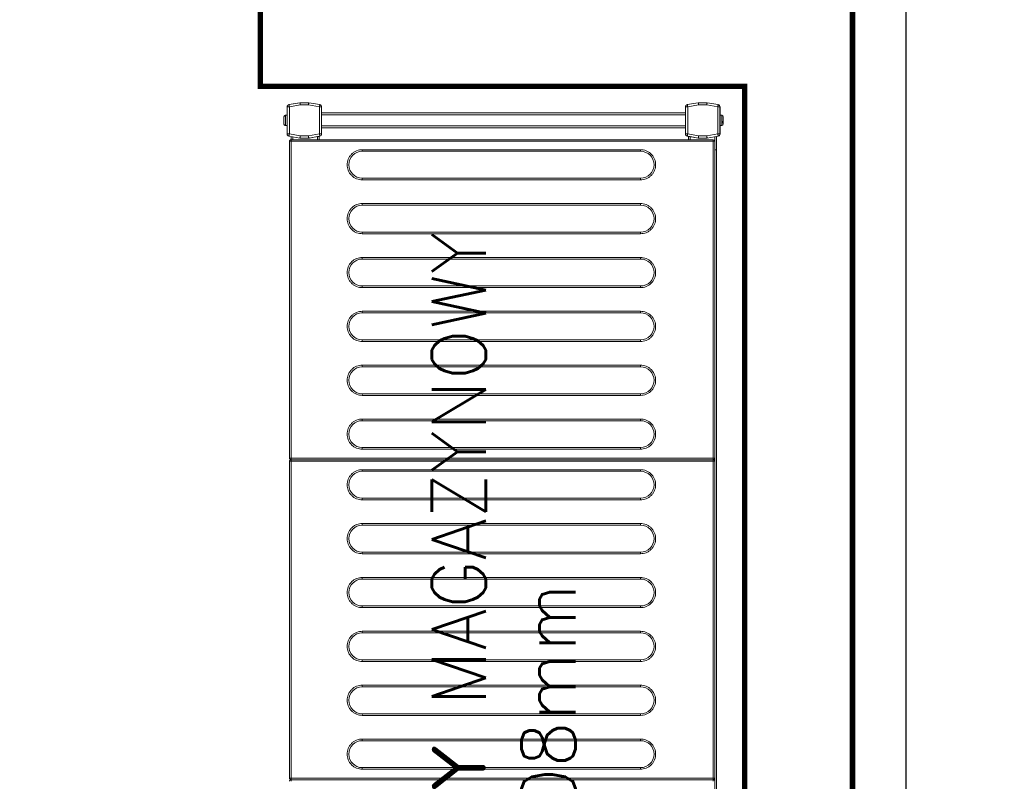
# Model space of a CAD drawing. Header units: millimetres. Extents: x -2074 to 12588, y -3630 to 101167.
# Tile 208 of 256: x 5475 to 5566, y -1517 to -1447. Entities that reach past the tile are written whole.
import ezdxf

# ---------------------------------------------------------------- set-up
doc = ezdxf.new("R2010")
doc.units = ezdxf.units.MM
doc.layers.add('SelinAr_BUD_ściany', color=7, linetype='Continuous', lineweight=25)
doc.layers.add('SelinAr_WYP_komory', color=8, linetype='Continuous', lineweight=18)
doc.styles.add('RomanS', font='romans.shx')

# ---------------------------------------------------------------- blocks, each defined once
blk = doc.blocks.new('*U425')
at = {"const_width": 0.5}
blk.add_lwpolyline([(125, 190), (125, 200), (180, 200), (180, 0), (0, 0), (0, 200), (55, 200), (55, 190), (10, 190), (10, 10), (170, 10), (170, 190)], close=True, dxfattribs=at)
blk = doc.blocks.new('*U432')
blk.add_lwpolyline([(70, 5), (70, -5)])
blk = doc.blocks.new('*U447')
at = {"lineweight": 15}
for p, q in [((72.833, -0.665), (72.683, -0.665)), ((72.833, -0.665), (72.833, -39.865)), ((72.983, -0.665), (72.833, -0.665)), ((102.383, -0.515), (72.983, -0.515)), ((72.983, -0.515), (72.983, -0.518)), ((72.983, -0.518), (72.983, -0.665)), ((102.383, -0.665), (72.983, -0.665)), ((72.983, -0.665), (72.983, -39.865)), ((102.383, -0.518), (102.383, -0.515)), ((102.383, -0.665), (102.383, -0.518)), ((102.533, -0.665), (102.383, -0.665)), ((102.383, -39.865), (102.383, -0.665)), ((102.533, -39.865), (102.533, -0.665)), ((102.683, -0.665), (102.533, -0.665)), ((102.683, -0.515), (102.683, -0.518)), ((132.083, -0.515), (102.683, -0.515)), ((102.683, -0.518), (102.683, -0.665)), ((132.083, -0.665), (102.683, -0.665)), ((102.683, -0.665), (102.683, -39.865)), ((132.083, -0.518), (132.083, -0.515)), ((132.083, -0.665), (132.083, -0.518)), ((132.233, -0.665), (132.083, -0.665)), ((132.083, -39.865), (132.083, -0.665)), ((132.233, -39.865), (132.233, -0.665)), ((132.233, -0.675), (132.529, -0.675)), ((132.233, -0.825), (132.502, -0.825)), ((132.566, -0.465), (132.386, -1.483)), ((132.763, -0.5), (132.583, -1.517)), ((132.763, -0.3), (132.763, -0.5)), ((135.287, -0.3), (132.763, -0.3)), ((135.287, -0.5), (132.763, -0.5)), ((133.55, -0.15), (133.55, -0.3)), ((134.5, -0.15), (133.55, -0.15)), ((133.557, -0.12), (133.553, -0.12)), ((134.497, -0.12), (134.493, -0.12)), ((134.5, -0.3), (134.5, -0.15)), ((135.287, -0.5), (135.287, -0.3)), ((135.466, -1.517), (135.287, -0.5)), ((135.663, -1.483), (135.484, -0.465)), ((135.484, -0.465), (135.666, -1.5)), ((132.383, -1.5), (132.386, -1.483)), ((132.383, -1.517), (132.383, -1.5)), ((132.583, -1.517), (132.383, -1.517)), ((132.383, -1.517), (132.383, -2.3)), ((132.583, -1.517), (132.583, -2.283)), ((135.466, -2.283), (135.466, -1.517)), ((135.666, -1.517), (135.466, -1.517)), ((135.666, -1.5), (135.666, -2.3)), ((135.666, -2.3), (135.666, -1.517)), ((132.383, -2.375), (132.383, -2.3)), ((132.383, -2.3), (132.566, -3.335)), ((132.515, -3.125), (132.383, -2.375)), ((132.583, -2.283), (132.763, -3.3)), ((135.287, -3.3), (135.466, -2.283)), ((135.484, -3.335), (135.666, -2.3)), ((135.666, -2.3), (135.484, -3.335)), ((132.233, -3.125), (132.515, -3.125)), ((132.233, -3.275), (132.542, -3.275)), ((132.763, -3.3), (135.287, -3.3)), ((132.763, -3.3), (132.763, -3.5)), ((132.763, -3.5), (135.287, -3.5)), ((133.325, -37.291), (133.325, -3.5)), ((133.525, -37.291), (133.525, -3.5)), ((134.525, -37.291), (134.525, -3.5)), ((134.725, -37.291), (134.725, -3.5)), ((135.287, -3.5), (135.287, -3.3)), ((132.566, -37.457), (132.386, -38.474)), ((132.763, -37.291), (132.763, -37.491)), ((135.287, -37.291), (132.763, -37.291)), ((135.287, -37.491), (135.287, -37.291)), ((135.663, -38.474), (135.484, -37.457)), ((132.233, -37.575), (132.542, -37.575)), ((132.233, -37.725), (132.515, -37.725)), ((132.383, -38.475), (132.515, -37.725)), ((132.763, -37.491), (132.583, -38.509)), ((135.287, -37.491), (132.763, -37.491)), ((135.466, -38.509), (135.287, -37.491)), ((132.383, -38.5), (132.383, -38.475)), ((132.383, -38.499), (132.383, -38.5)), ((132.383, -38.5), (132.383, -38.509)), ((132.383, -38.509), (132.383, -39.291)), ((132.583, -38.509), (132.383, -38.509)), ((132.383, -39.291), (132.566, -40.326)), ((132.383, -39.291), (132.383, -39.3)), ((132.383, -39.3), (132.566, -40.335)), ((132.583, -38.509), (132.583, -39.274)), ((132.583, -39.274), (132.763, -40.291)), ((135.287, -40.291), (135.466, -39.274)), ((135.466, -39.274), (135.466, -38.509)), ((135.666, -38.509), (135.466, -38.509)), ((135.484, -40.326), (135.666, -39.291)), ((135.484, -40.335), (135.666, -39.3)), ((135.666, -38.5), (135.666, -38.498)), ((135.666, -39.3), (135.666, -38.5)), ((135.666, -39.291), (135.666, -38.509)), ((131.283, -40.025), (4.383, -40.025)), ((131.283, -40.175), (4.383, -40.175)), ((72.683, -39.865), (72.833, -39.865)), ((72.833, -39.865), (72.983, -39.865)), ((72.983, -39.865), (102.383, -39.865)), ((72.983, -39.971), (72.983, -39.865)), ((72.983, -40.015), (72.983, -39.971)), ((72.983, -40.015), (102.383, -40.015)), ((102.383, -39.865), (102.383, -39.971)), ((102.383, -39.865), (102.533, -39.865)), ((102.383, -39.971), (102.383, -40.015)), ((102.533, -39.865), (102.683, -39.865)), ((102.683, -39.865), (132.083, -39.865)), ((102.683, -39.971), (102.683, -39.865)), ((102.683, -40.015), (102.683, -39.971)), ((102.683, -40.015), (132.083, -40.015)), ((131.283, -40.015), (131.283, -40.025)), ((131.283, -40.025), (131.283, -40.175)), ((131.283, -40.025), (132.511, -40.025)), ((131.283, -40.175), (132.537, -40.175)), ((132.083, -39.865), (132.083, -39.971)), ((132.083, -39.865), (132.233, -39.865)), ((132.083, -39.971), (132.083, -40.015)), ((132.763, -40.291), (135.287, -40.291)), ((132.763, -40.291), (132.763, -40.491)), ((132.763, -40.491), (135.287, -40.491)), ((132.763, -40.5), (135.287, -40.5)), ((133.55, -40.5), (133.55, -40.65)), ((133.55, -40.65), (134.5, -40.65)), ((133.791, -40.68), (133.901, -40.68)), ((133.941, -40.8), (133.847, -40.8)), ((134.5, -40.65), (134.5, -40.5)), ((135.287, -40.491), (135.287, -40.291))]:
    blk.add_line(p, q, dxfattribs=at)
at = {"color": 253, "lineweight": 15}
for p, q in [((73.803, -33.115), (73.803, -7.265)), ((73.803, -7.265), (73.953, -7.265)), ((73.953, -33.115), (73.953, -7.265)), ((76.453, -7.265), (76.453, -33.115)), ((76.453, -7.265), (76.603, -7.265)), ((76.603, -7.265), (76.603, -33.115)), ((78.803, -33.115), (78.803, -7.265)), ((78.803, -7.265), (78.953, -7.265)), ((78.953, -33.115), (78.953, -7.265)), ((81.453, -7.265), (81.453, -33.115)), ((81.453, -7.265), (81.603, -7.265)), ((81.603, -7.265), (81.603, -33.115)), ((83.803, -33.115), (83.803, -7.265)), ((83.803, -7.265), (83.953, -7.265)), ((83.953, -33.115), (83.953, -7.265)), ((86.453, -7.265), (86.453, -33.115)), ((86.453, -7.265), (86.603, -7.265)), ((86.603, -7.265), (86.603, -33.115)), ((88.803, -33.115), (88.803, -7.265)), ((88.803, -7.265), (88.953, -7.265)), ((88.953, -33.115), (88.953, -7.265)), ((91.453, -7.265), (91.453, -33.115)), ((91.453, -7.265), (91.603, -7.265)), ((91.603, -7.265), (91.603, -33.115)), ((93.803, -33.115), (93.803, -7.265)), ((93.803, -7.265), (93.953, -7.265)), ((93.953, -33.115), (93.953, -7.265)), ((96.453, -7.265), (96.453, -33.115)), ((96.453, -7.265), (96.603, -7.265)), ((96.603, -7.265), (96.603, -33.115)), ((98.803, -33.115), (98.803, -7.265)), ((98.803, -7.265), (98.953, -7.265)), ((98.953, -33.115), (98.953, -7.265)), ((101.453, -7.265), (101.453, -33.115)), ((101.453, -7.265), (101.603, -7.265)), ((101.603, -7.265), (101.603, -33.115)), ((103.503, -33.115), (103.503, -7.265)), ((103.503, -7.265), (103.653, -7.265)), ((103.653, -33.115), (103.653, -7.265)), ((106.153, -7.265), (106.153, -33.115)), ((106.153, -7.265), (106.303, -7.265)), ((106.303, -7.265), (106.303, -33.115)), ((108.503, -33.115), (108.503, -7.265)), ((108.503, -7.265), (108.653, -7.265)), ((108.653, -33.115), (108.653, -7.265)), ((111.153, -7.265), (111.153, -33.115)), ((111.153, -7.265), (111.303, -7.265)), ((111.303, -7.265), (111.303, -33.115)), ((113.503, -33.115), (113.503, -7.265)), ((113.503, -7.265), (113.653, -7.265)), ((113.653, -33.115), (113.653, -7.265)), ((116.153, -7.265), (116.153, -33.115)), ((116.153, -7.265), (116.303, -7.265)), ((116.303, -7.265), (116.303, -33.115)), ((118.503, -33.115), (118.503, -7.265)), ((118.503, -7.265), (118.653, -7.265)), ((118.653, -33.115), (118.653, -7.265)), ((121.153, -7.265), (121.153, -33.115)), ((121.153, -7.265), (121.303, -7.265)), ((121.303, -7.265), (121.303, -33.115)), ((123.503, -33.115), (123.503, -7.265)), ((123.503, -7.265), (123.653, -7.265)), ((123.653, -33.115), (123.653, -7.265)), ((126.153, -7.265), (126.153, -33.115)), ((126.153, -7.265), (126.303, -7.265)), ((126.303, -7.265), (126.303, -33.115)), ((128.503, -33.115), (128.503, -7.265)), ((128.503, -7.265), (128.653, -7.265)), ((128.653, -33.115), (128.653, -7.265)), ((131.153, -7.265), (131.153, -33.115)), ((131.153, -7.265), (131.303, -7.265)), ((131.303, -7.265), (131.303, -33.115)), ((73.803, -33.115), (73.953, -33.115)), ((76.603, -33.115), (76.453, -33.115)), ((78.803, -33.115), (78.953, -33.115)), ((81.603, -33.115), (81.453, -33.115)), ((83.803, -33.115), (83.953, -33.115)), ((86.603, -33.115), (86.453, -33.115)), ((88.803, -33.115), (88.953, -33.115)), ((91.603, -33.115), (91.453, -33.115)), ((93.803, -33.115), (93.953, -33.115)), ((96.603, -33.115), (96.453, -33.115)), ((98.803, -33.115), (98.953, -33.115)), ((101.603, -33.115), (101.453, -33.115)), ((103.503, -33.115), (103.653, -33.115)), ((106.303, -33.115), (106.153, -33.115)), ((108.503, -33.115), (108.653, -33.115)), ((111.303, -33.115), (111.153, -33.115)), ((113.503, -33.115), (113.653, -33.115)), ((116.303, -33.115), (116.153, -33.115)), ((118.503, -33.115), (118.653, -33.115)), ((121.303, -33.115), (121.153, -33.115)), ((123.503, -33.115), (123.653, -33.115)), ((126.303, -33.115), (126.153, -33.115)), ((128.503, -33.115), (128.653, -33.115)), ((131.303, -33.115), (131.153, -33.115))]:
    blk.add_line(p, q, dxfattribs=at)
at = {"lineweight": 15, "flags": 128}
for points in [[(132.763, -0.5), (132.724, -0.493), (132.687, -0.487), (132.653, -0.481), (132.623, -0.475), (132.599, -0.471), (132.581, -0.468), (132.569, -0.466), (132.566, -0.465)], [(135.484, -0.465), (135.48, -0.466), (135.469, -0.468), (135.451, -0.471), (135.426, -0.475), (135.396, -0.481), (135.362, -0.487), (135.325, -0.493), (135.287, -0.5)], [(132.386, -1.483), (132.39, -1.483), (132.401, -1.485), (132.419, -1.489), (132.444, -1.493), (132.474, -1.498), (132.508, -1.504), (132.545, -1.511), (132.583, -1.517)], [(135.466, -1.517), (135.505, -1.511), (135.542, -1.504), (135.576, -1.498), (135.606, -1.493), (135.63, -1.489), (135.648, -1.485), (135.66, -1.483), (135.663, -1.483)], [(132.583, -2.283), (132.544, -2.286), (132.507, -2.289), (132.472, -2.292), (132.442, -2.295), (132.417, -2.297), (132.398, -2.299), (132.387, -2.3), (132.383, -2.3)], [(135.666, -2.3), (135.663, -2.3), (135.654, -2.299), (135.64, -2.298), (135.62, -2.296), (135.595, -2.294), (135.566, -2.291), (135.535, -2.288), (135.501, -2.286), (135.466, -2.283)], [(132.542, -3.275), (132.541, -3.272), (132.54, -3.264), (132.537, -3.25), (132.534, -3.231), (132.53, -3.208), (132.526, -3.182), (132.521, -3.154), (132.515, -3.125)], [(132.566, -3.335), (132.569, -3.334), (132.581, -3.332), (132.599, -3.329), (132.623, -3.325), (132.653, -3.319), (132.687, -3.313), (132.724, -3.307), (132.763, -3.3)], [(135.287, -3.3), (135.325, -3.307), (135.362, -3.313), (135.396, -3.319), (135.426, -3.325), (135.451, -3.329), (135.469, -3.332), (135.48, -3.334), (135.484, -3.335)], [(132.763, -37.491), (132.724, -37.484), (132.687, -37.478), (132.653, -37.472), (132.623, -37.467), (132.599, -37.462), (132.581, -37.459), (132.569, -37.457), (132.566, -37.457)], [(135.484, -37.457), (135.48, -37.457), (135.469, -37.459), (135.451, -37.462), (135.426, -37.467), (135.396, -37.472), (135.362, -37.478), (135.325, -37.484), (135.287, -37.491)], [(132.515, -37.725), (132.521, -37.696), (132.526, -37.668), (132.53, -37.642), (132.534, -37.619), (132.537, -37.6), (132.54, -37.586), (132.541, -37.578), (132.542, -37.575)], [(132.583, -39.274), (132.544, -39.277), (132.507, -39.28), (132.472, -39.283), (132.442, -39.286), (132.417, -39.288), (132.398, -39.29), (132.387, -39.291), (132.383, -39.291)], [(132.386, -38.474), (132.39, -38.475), (132.401, -38.477), (132.419, -38.48), (132.444, -38.484), (132.474, -38.489), (132.508, -38.495), (132.545, -38.502), (132.583, -38.509)], [(135.466, -38.509), (135.505, -38.502), (135.542, -38.495), (135.576, -38.489), (135.606, -38.484), (135.63, -38.48), (135.648, -38.477), (135.66, -38.475), (135.663, -38.474)], [(135.666, -39.291), (135.663, -39.291), (135.654, -39.29), (135.64, -39.289), (135.62, -39.287), (135.595, -39.285), (135.566, -39.283), (135.535, -39.28), (135.501, -39.277), (135.466, -39.274)], [(132.566, -40.326), (132.569, -40.325), (132.581, -40.323), (132.599, -40.32), (132.623, -40.316), (132.653, -40.311), (132.687, -40.305), (132.724, -40.298), (132.763, -40.291)], [(135.287, -40.291), (135.325, -40.298), (135.362, -40.305), (135.396, -40.311), (135.426, -40.316), (135.451, -40.32), (135.469, -40.323), (135.48, -40.325), (135.484, -40.326)]]:
    blk.add_lwpolyline(points, dxfattribs=at)
at = {"lineweight": 15}
for centre, radius, start, end in [((132.763, -0.5), 0.2, 90, 170), ((133.7, -0.15), 0.15, 168.46304, 180), ((134.35, -0.15), 0.15, 0, 11.53696), ((135.287, -0.5), 0.2, 10, 90), ((135.287, -0.5), 0.2, 10, 90), ((132.583, -1.517), 0.2, 170, 180), ((135.466, -1.517), 0.2, 0, 10), ((132.763, -3.3), 0.2, 190, 270), ((135.287, -3.3), 0.2, 270, 350), ((132.763, -37.491), 0.2, 90, 170), ((135.287, -37.491), 0.2, 10, 90), ((132.583, -38.509), 0.2, 170, 180), ((135.466, -38.509), 0.2, 0, 10), ((72.683, -39.865), 0.15, 270, 0), ((72.983, -39.865), 0.15, 180, 270), ((102.383, -39.865), 0.15, 270, 0), ((102.683, -39.865), 0.15, 180, 270), ((132.083, -39.865), 0.15, 270, 0), ((132.763, -40.291), 0.2, 190, 270), ((132.763, -40.3), 0.2, 190, 270), ((133.7, -40.65), 0.15, 180, 270), ((134.35, -40.65), 0.15, 270, 0), ((135.287, -40.291), 0.2, 270, 350), ((135.287, -40.3), 0.2, 270, 350)]:
    blk.add_arc(centre, radius, start, end, dxfattribs=at)
at = {"color": 253, "lineweight": 15}
for centre, start, end in [((75.203, -7.265), 0, 180), ((80.203, -7.265), 0, 180), ((85.203, -7.265), 0, 180), ((90.203, -7.265), 0, 180), ((95.203, -7.265), 0, 180), ((100.203, -7.265), 0, 180), ((104.903, -7.265), 0, 180), ((109.903, -7.265), 0, 180), ((114.903, -7.265), 0, 180), ((119.903, -7.265), 0, 180), ((124.903, -7.265), 0, 180), ((129.903, -7.265), 0, 180), ((75.203, -33.115), 180, 0), ((80.203, -33.115), 180, 0), ((85.203, -33.115), 180, 0), ((90.203, -33.115), 180, 0), ((95.203, -33.115), 180, 0), ((100.203, -33.115), 180, 0), ((104.903, -33.115), 180, 0), ((109.903, -33.115), 180, 0), ((114.903, -33.115), 180, 0), ((119.903, -33.115), 180, 0), ((124.903, -33.115), 180, 0), ((129.903, -33.115), 180, 0)]:
    blk.add_arc(centre, 1.25, start, end, dxfattribs=at)
at = {"lineweight": 15}
for points, knots in [([(133.705, 0), (133.688, -0.002), (133.654, -0.005), (133.608, -0.031), (133.572, -0.07), (133.562, -0.103), (133.557, -0.12)], [0, 0, 0, 0, 0.250223, 0.50055, 0.748156, 1, 1, 1, 1]), ([(134.344, 0), (134.334, 0), (134.313, 0), (134.236, 0), (134.136, 0), (134.025, 0), (133.913, 0), (133.813, 0), (133.737, 0), (133.716, 0), (133.705, 0)], [0, 0, 0, 0, 0.1211745, 0.2500031, 0.378819, 0.5000066, 0.621181, 0.7499969, 0.8788255, 1, 1, 1, 1]), ([(134.493, -0.12), (134.488, -0.104), (134.478, -0.072), (134.444, -0.033), (134.398, -0.006), (134.363, -0.002), (134.344, 0)], [0, 0, 0, 0, 0.243658, 0.487269, 0.73199, 1, 1, 1, 1]), ([(72.833, -0.667), (72.831, -0.648), (72.828, -0.61), (72.8, -0.57), (72.77, -0.545), (72.743, -0.53), (72.714, -0.521), (72.693, -0.519), (72.683, -0.518)], [0, 0, 0, 0, 0.238266, 0.485414, 0.61202, 0.739978, 0.869219, 1, 1, 1, 1]), ([(72.983, -0.518), (72.973, -0.519), (72.953, -0.521), (72.923, -0.53), (72.897, -0.545), (72.866, -0.57), (72.839, -0.61), (72.835, -0.648), (72.833, -0.667)], [0, 0, 0, 0, 0.130781, 0.260022, 0.38798, 0.514586, 0.761734, 1, 1, 1, 1]), ([(102.533, -0.667), (102.531, -0.648), (102.528, -0.61), (102.5, -0.57), (102.47, -0.545), (102.443, -0.53), (102.414, -0.521), (102.393, -0.519), (102.383, -0.518)], [0, 0, 0, 0, 0.238259, 0.485419, 0.612024, 0.73998, 0.86922, 1, 1, 1, 1]), ([(102.683, -0.518), (102.673, -0.519), (102.653, -0.521), (102.623, -0.53), (102.597, -0.545), (102.567, -0.57), (102.539, -0.61), (102.535, -0.648), (102.533, -0.667)], [0, 0, 0, 0, 0.130782, 0.260025, 0.387961, 0.514568, 0.761732, 1, 1, 1, 1]), ([(132.233, -0.667), (132.231, -0.648), (132.228, -0.61), (132.2, -0.57), (132.17, -0.545), (132.143, -0.53), (132.114, -0.521), (132.093, -0.519), (132.083, -0.518)], [0, 0, 0, 0, 0.238265, 0.485413, 0.612019, 0.739954, 0.86922, 1, 1, 1, 1]), ([(133.745, -40.8), (133.752, -40.8), (133.774, -40.8), (133.817, -40.8), (133.847, -40.8)], [0, 0, 0, 0, 0.311906, 1, 1, 1, 1]), ([(133.847, -40.8), (133.841, -40.798), (133.828, -40.795), (133.81, -40.769), (133.797, -40.73), (133.793, -40.697), (133.791, -40.68)], [0, 0, 0, 0, 0.25022, 0.500539, 0.748158, 1, 1, 1, 1]), ([(133.901, -40.68), (133.903, -40.696), (133.907, -40.728), (133.92, -40.767), (133.938, -40.794), (133.951, -40.798), (133.958, -40.8)], [0, 0, 0, 0, 0.243636, 0.487267, 0.731983, 1, 1, 1, 1]), ([(133.958, -40.8), (133.995, -40.8), (134.07, -40.8), (134.18, -40.8), (134.272, -40.8), (134.329, -40.8), (134.354, -40.8), (134.348, -40.8), (134.347, -40.8)], [0, 0, 0, 0, 0.188938, 0.389806, 0.590685, 0.77963, 0.968581, 1, 1, 1, 1])]:
    blk.add_open_spline(points, degree=3, knots=knots, dxfattribs=at)
at = {"color": 253, "lineweight": 15}
for points, knots in [([(73.803, -7.265), (73.808, -7.18), (73.817, -7.004), (73.895, -6.743), (74.024, -6.492), (74.206, -6.268), (74.43, -6.086), (74.681, -5.956), (74.942, -5.881), (75.203, -5.857), (75.464, -5.881), (75.725, -5.956), (75.976, -6.086), (76.2, -6.268), (76.382, -6.492), (76.511, -6.743), (76.589, -7.004), (76.599, -7.18), (76.603, -7.265)], [0, 0, 0, 0, 0.058258, 0.120006, 0.184321, 0.25, 0.31568, 0.379995, 0.441741, 0.5, 0.558259, 0.620005, 0.68432, 0.75, 0.815679, 0.879994, 0.941742, 1, 1, 1, 1]), ([(78.803, -7.265), (78.808, -7.18), (78.817, -7.004), (78.895, -6.743), (79.024, -6.492), (79.206, -6.268), (79.43, -6.086), (79.681, -5.956), (79.942, -5.881), (80.203, -5.857), (80.464, -5.881), (80.725, -5.956), (80.976, -6.086), (81.2, -6.268), (81.382, -6.492), (81.511, -6.743), (81.589, -7.004), (81.599, -7.18), (81.603, -7.265)], [0, 0, 0, 0, 0.058258, 0.120006, 0.18432, 0.25, 0.31568, 0.379994, 0.441742, 0.5, 0.558257, 0.620005, 0.68432, 0.75, 0.81568, 0.879994, 0.941742, 1, 1, 1, 1]), ([(83.803, -7.265), (83.808, -7.18), (83.817, -7.004), (83.895, -6.743), (84.024, -6.492), (84.206, -6.268), (84.43, -6.086), (84.681, -5.956), (84.942, -5.881), (85.203, -5.857), (85.464, -5.881), (85.725, -5.956), (85.976, -6.086), (86.2, -6.268), (86.382, -6.492), (86.511, -6.743), (86.589, -7.004), (86.599, -7.18), (86.603, -7.265)], [0, 0, 0, 0, 0.058258, 0.120006, 0.18432, 0.25, 0.315679, 0.379994, 0.441742, 0.500001, 0.558258, 0.620006, 0.68432, 0.75, 0.81568, 0.879994, 0.941742, 1, 1, 1, 1]), ([(88.803, -7.265), (88.808, -7.18), (88.817, -7.004), (88.895, -6.743), (89.024, -6.492), (89.206, -6.268), (89.43, -6.086), (89.681, -5.956), (89.942, -5.881), (90.203, -5.857), (90.464, -5.881), (90.725, -5.956), (90.976, -6.086), (91.2, -6.268), (91.382, -6.492), (91.511, -6.743), (91.589, -7.004), (91.599, -7.18), (91.603, -7.265)], [0, 0, 0, 0, 0.058258, 0.120006, 0.18432, 0.25, 0.31568, 0.379994, 0.441742, 0.499999, 0.558258, 0.620006, 0.684321, 0.75, 0.81568, 0.879994, 0.941742, 1, 1, 1, 1]), ([(93.803, -7.265), (93.808, -7.18), (93.817, -7.004), (93.895, -6.743), (94.024, -6.492), (94.206, -6.268), (94.43, -6.086), (94.681, -5.956), (94.942, -5.881), (95.203, -5.857), (95.464, -5.881), (95.725, -5.956), (95.976, -6.086), (96.2, -6.268), (96.382, -6.492), (96.511, -6.743), (96.589, -7.004), (96.599, -7.18), (96.603, -7.265)], [0, 0, 0, 0, 0.058258, 0.120006, 0.18432, 0.25, 0.31568, 0.379995, 0.441743, 0.5, 0.558258, 0.620006, 0.68432, 0.75, 0.81568, 0.879994, 0.941742, 1, 1, 1, 1]), ([(98.803, -7.265), (98.808, -7.18), (98.817, -7.004), (98.895, -6.743), (99.024, -6.492), (99.206, -6.268), (99.43, -6.086), (99.681, -5.956), (99.942, -5.881), (100.203, -5.857), (100.464, -5.881), (100.725, -5.956), (100.976, -6.086), (101.2, -6.268), (101.382, -6.492), (101.511, -6.743), (101.589, -7.004), (101.599, -7.18), (101.603, -7.265)], [0, 0, 0, 0, 0.058258, 0.120006, 0.184321, 0.25, 0.31568, 0.379995, 0.441741, 0.5, 0.558259, 0.620005, 0.68432, 0.75, 0.815679, 0.879994, 0.941742, 1, 1, 1, 1]), ([(103.503, -7.265), (103.508, -7.18), (103.517, -7.004), (103.595, -6.743), (103.724, -6.492), (103.906, -6.268), (104.13, -6.086), (104.381, -5.956), (104.642, -5.881), (104.903, -5.857), (105.164, -5.881), (105.425, -5.956), (105.676, -6.086), (105.9, -6.268), (106.082, -6.492), (106.211, -6.743), (106.289, -7.004), (106.299, -7.18), (106.303, -7.265)], [0, 0, 0, 0, 0.058258, 0.120006, 0.18432, 0.25, 0.31568, 0.379995, 0.441741, 0.5, 0.558258, 0.620006, 0.68432, 0.75, 0.81568, 0.879994, 0.941742, 1, 1, 1, 1]), ([(108.503, -7.265), (108.508, -7.18), (108.517, -7.004), (108.595, -6.743), (108.724, -6.492), (108.906, -6.268), (109.13, -6.086), (109.381, -5.956), (109.642, -5.881), (109.903, -5.857), (110.164, -5.881), (110.425, -5.956), (110.676, -6.086), (110.9, -6.268), (111.082, -6.492), (111.211, -6.743), (111.289, -7.004), (111.299, -7.18), (111.303, -7.265)], [0, 0, 0, 0, 0.058258, 0.120006, 0.184321, 0.25, 0.31568, 0.379994, 0.441742, 0.5, 0.558259, 0.620005, 0.68432, 0.75, 0.815679, 0.879994, 0.941742, 1, 1, 1, 1]), ([(113.503, -7.265), (113.508, -7.18), (113.517, -7.004), (113.595, -6.743), (113.724, -6.492), (113.906, -6.268), (114.13, -6.086), (114.381, -5.956), (114.642, -5.881), (114.903, -5.857), (115.164, -5.881), (115.425, -5.956), (115.676, -6.086), (115.9, -6.268), (116.082, -6.492), (116.211, -6.743), (116.289, -7.004), (116.299, -7.18), (116.303, -7.265)], [0, 0, 0, 0, 0.058258, 0.120006, 0.18432, 0.249999, 0.31568, 0.379994, 0.441743, 0.499999, 0.558258, 0.620007, 0.68432, 0.749999, 0.815681, 0.879994, 0.941742, 1, 1, 1, 1]), ([(118.503, -7.265), (118.508, -7.18), (118.517, -7.004), (118.595, -6.743), (118.724, -6.492), (118.906, -6.268), (119.13, -6.086), (119.381, -5.956), (119.642, -5.881), (119.903, -5.857), (120.164, -5.881), (120.425, -5.956), (120.676, -6.086), (120.9, -6.268), (121.082, -6.492), (121.211, -6.743), (121.289, -7.004), (121.299, -7.18), (121.303, -7.265)], [0, 0, 0, 0, 0.058258, 0.120006, 0.184321, 0.25, 0.315679, 0.379995, 0.441742, 0.5, 0.558259, 0.620005, 0.684319, 0.75, 0.81568, 0.879994, 0.941742, 1, 1, 1, 1]), ([(123.503, -7.265), (123.508, -7.18), (123.517, -7.004), (123.595, -6.743), (123.724, -6.492), (123.906, -6.268), (124.13, -6.086), (124.381, -5.956), (124.642, -5.881), (124.903, -5.857), (125.164, -5.881), (125.425, -5.956), (125.676, -6.086), (125.9, -6.268), (126.082, -6.492), (126.211, -6.743), (126.289, -7.004), (126.299, -7.18), (126.303, -7.265)], [0, 0, 0, 0, 0.058258, 0.120006, 0.18432, 0.25, 0.315681, 0.379995, 0.441741, 0.5, 0.558258, 0.620005, 0.684321, 0.75, 0.815679, 0.879994, 0.941742, 1, 1, 1, 1]), ([(128.503, -7.265), (128.508, -7.18), (128.517, -7.004), (128.595, -6.743), (128.724, -6.492), (128.906, -6.268), (129.13, -6.086), (129.381, -5.956), (129.642, -5.881), (129.903, -5.857), (130.164, -5.881), (130.425, -5.956), (130.676, -6.086), (130.9, -6.268), (131.082, -6.492), (131.211, -6.743), (131.289, -7.004), (131.299, -7.18), (131.303, -7.265)], [0, 0, 0, 0, 0.058258, 0.120006, 0.18432, 0.250001, 0.31568, 0.379993, 0.441743, 0.500001, 0.558257, 0.620006, 0.68432, 0.750001, 0.81568, 0.879994, 0.941742, 1, 1, 1, 1]), ([(76.603, -33.115), (76.599, -33.2), (76.589, -33.376), (76.511, -33.637), (76.382, -33.888), (76.2, -34.112), (75.976, -34.294), (75.725, -34.424), (75.464, -34.499), (75.203, -34.523), (74.942, -34.499), (74.681, -34.424), (74.43, -34.294), (74.206, -34.112), (74.024, -33.888), (73.895, -33.637), (73.817, -33.376), (73.808, -33.2), (73.803, -33.115)], [0, 0, 0, 0, 0.058258, 0.120005, 0.184321, 0.25, 0.31568, 0.379995, 0.441742, 0.5, 0.558258, 0.620005, 0.68432, 0.75, 0.815679, 0.879995, 0.941742, 1, 1, 1, 1]), ([(81.603, -33.115), (81.599, -33.2), (81.589, -33.376), (81.511, -33.637), (81.382, -33.888), (81.2, -34.112), (80.976, -34.294), (80.725, -34.424), (80.464, -34.499), (80.203, -34.523), (79.942, -34.499), (79.681, -34.424), (79.43, -34.294), (79.206, -34.112), (79.024, -33.888), (78.895, -33.637), (78.817, -33.376), (78.808, -33.2), (78.803, -33.115)], [0, 0, 0, 0, 0.058258, 0.120006, 0.18432, 0.25, 0.31568, 0.379995, 0.441743, 0.5, 0.558258, 0.620006, 0.68432, 0.75, 0.81568, 0.879995, 0.941742, 1, 1, 1, 1]), ([(86.603, -33.115), (86.599, -33.2), (86.589, -33.376), (86.511, -33.637), (86.382, -33.888), (86.2, -34.112), (85.976, -34.294), (85.725, -34.424), (85.464, -34.499), (85.203, -34.523), (84.942, -34.499), (84.681, -34.424), (84.43, -34.294), (84.206, -34.112), (84.024, -33.888), (83.895, -33.637), (83.817, -33.376), (83.808, -33.2), (83.803, -33.115)], [0, 0, 0, 0, 0.058258, 0.120006, 0.18432, 0.25, 0.315679, 0.379994, 0.441742, 0.499999, 0.558258, 0.620006, 0.684321, 0.75, 0.81568, 0.879995, 0.941742, 1, 1, 1, 1]), ([(91.603, -33.115), (91.599, -33.2), (91.589, -33.376), (91.511, -33.637), (91.382, -33.888), (91.2, -34.112), (90.976, -34.294), (90.725, -34.424), (90.464, -34.499), (90.203, -34.523), (89.942, -34.499), (89.681, -34.424), (89.43, -34.294), (89.206, -34.112), (89.024, -33.888), (88.895, -33.637), (88.817, -33.376), (88.808, -33.2), (88.803, -33.115)], [0, 0, 0, 0, 0.058258, 0.120005, 0.18432, 0.25, 0.315679, 0.379994, 0.441742, 0.500001, 0.558258, 0.620006, 0.684321, 0.75, 0.81568, 0.879994, 0.941742, 1, 1, 1, 1]), ([(96.603, -33.115), (96.599, -33.2), (96.589, -33.376), (96.511, -33.637), (96.382, -33.888), (96.2, -34.112), (95.976, -34.294), (95.725, -34.424), (95.464, -34.499), (95.203, -34.523), (94.942, -34.499), (94.681, -34.424), (94.43, -34.294), (94.206, -34.112), (94.024, -33.888), (93.895, -33.637), (93.817, -33.376), (93.808, -33.2), (93.803, -33.115)], [0, 0, 0, 0, 0.058258, 0.120005, 0.18432, 0.25, 0.31568, 0.379994, 0.441742, 0.5, 0.558257, 0.620005, 0.68432, 0.75, 0.81568, 0.879994, 0.941742, 1, 1, 1, 1]), ([(101.603, -33.115), (101.599, -33.2), (101.589, -33.376), (101.511, -33.637), (101.382, -33.888), (101.2, -34.112), (100.976, -34.294), (100.725, -34.424), (100.464, -34.499), (100.203, -34.523), (99.942, -34.499), (99.681, -34.424), (99.43, -34.294), (99.206, -34.112), (99.024, -33.888), (98.895, -33.637), (98.817, -33.376), (98.808, -33.2), (98.803, -33.115)], [0, 0, 0, 0, 0.058258, 0.120005, 0.184321, 0.25, 0.31568, 0.379995, 0.441742, 0.5, 0.558258, 0.620005, 0.68432, 0.75, 0.815679, 0.879995, 0.941742, 1, 1, 1, 1]), ([(106.303, -33.115), (106.299, -33.2), (106.289, -33.376), (106.211, -33.637), (106.082, -33.888), (105.9, -34.112), (105.676, -34.294), (105.425, -34.424), (105.164, -34.499), (104.903, -34.523), (104.642, -34.499), (104.381, -34.424), (104.13, -34.294), (103.906, -34.112), (103.724, -33.888), (103.595, -33.637), (103.517, -33.376), (103.508, -33.2), (103.503, -33.115)], [0, 0, 0, 0, 0.058258, 0.120005, 0.18432, 0.25, 0.31568, 0.379994, 0.441742, 0.5, 0.558259, 0.620005, 0.68432, 0.75, 0.81568, 0.879994, 0.941742, 1, 1, 1, 1]), ([(111.303, -33.115), (111.299, -33.2), (111.289, -33.376), (111.211, -33.637), (111.082, -33.888), (110.9, -34.112), (110.676, -34.294), (110.425, -34.424), (110.164, -34.499), (109.903, -34.523), (109.642, -34.499), (109.381, -34.424), (109.13, -34.294), (108.906, -34.112), (108.724, -33.888), (108.595, -33.637), (108.517, -33.376), (108.508, -33.2), (108.503, -33.115)], [0, 0, 0, 0, 0.058258, 0.120005, 0.184321, 0.25, 0.31568, 0.379995, 0.441741, 0.5, 0.558258, 0.620006, 0.68432, 0.75, 0.815679, 0.879995, 0.941742, 1, 1, 1, 1]), ([(116.303, -33.115), (116.299, -33.2), (116.289, -33.376), (116.211, -33.637), (116.082, -33.888), (115.9, -34.112), (115.676, -34.294), (115.425, -34.424), (115.164, -34.499), (114.903, -34.523), (114.642, -34.499), (114.381, -34.424), (114.13, -34.294), (113.906, -34.112), (113.724, -33.888), (113.595, -33.637), (113.517, -33.376), (113.508, -33.2), (113.503, -33.115)], [0, 0, 0, 0, 0.058258, 0.1200056, 0.1843196, 0.2500006, 0.3156793, 0.3799932, 0.4417424, 0.5000009, 0.5582567, 0.6200059, 0.6843198, 0.7500006, 0.8156799, 0.8799939, 0.9417422, 1, 1, 1, 1]), ([(121.303, -33.115), (121.299, -33.2), (121.289, -33.376), (121.211, -33.637), (121.082, -33.888), (120.9, -34.112), (120.676, -34.294), (120.425, -34.424), (120.164, -34.499), (119.903, -34.523), (119.642, -34.499), (119.381, -34.424), (119.13, -34.294), (118.906, -34.112), (118.724, -33.888), (118.595, -33.637), (118.517, -33.376), (118.508, -33.2), (118.503, -33.115)], [0, 0, 0, 0, 0.058258, 0.120005, 0.184321, 0.25, 0.315681, 0.379995, 0.441741, 0.5, 0.558258, 0.620005, 0.684321, 0.75, 0.815679, 0.879994, 0.941742, 1, 1, 1, 1]), ([(126.303, -33.115), (126.299, -33.2), (126.289, -33.376), (126.211, -33.637), (126.082, -33.888), (125.9, -34.112), (125.676, -34.294), (125.425, -34.424), (125.164, -34.499), (124.903, -34.523), (124.642, -34.499), (124.381, -34.424), (124.13, -34.294), (123.906, -34.112), (123.724, -33.888), (123.595, -33.637), (123.517, -33.376), (123.508, -33.2), (123.503, -33.115)], [0, 0, 0, 0, 0.058258, 0.120006, 0.184321, 0.25, 0.315679, 0.379995, 0.441742, 0.5, 0.558259, 0.620005, 0.684319, 0.75, 0.815679, 0.879995, 0.941742, 1, 1, 1, 1]), ([(131.303, -33.115), (131.299, -33.2), (131.289, -33.376), (131.211, -33.637), (131.082, -33.888), (130.9, -34.112), (130.676, -34.294), (130.425, -34.424), (130.164, -34.499), (129.903, -34.523), (129.642, -34.499), (129.381, -34.424), (129.13, -34.294), (128.906, -34.112), (128.724, -33.888), (128.595, -33.637), (128.517, -33.376), (128.508, -33.2), (128.503, -33.115)], [0, 0, 0, 0, 0.058258, 0.120006, 0.18432, 0.249999, 0.31568, 0.379994, 0.441743, 0.499999, 0.558257, 0.620007, 0.684321, 0.749999, 0.81568, 0.879994, 0.941742, 1, 1, 1, 1])]:
    blk.add_open_spline(points, degree=3, knots=knots, dxfattribs=at)
at = {"insert": (67.85, -20.4), "char_height": 5, "width": 135.7, "attachment_point": 5, "style": 'RomanS'}
blk.add_mtext('REGAŁ CHŁODNICZY MAGAZYNOWY\\P1357x408mm', dxfattribs=at)
blk = doc.blocks.new('ewerwerwerwe')
at = {"layer": 'SelinAr_BUD_ściany'}
blk.add_lwpolyline([(2868.357, 1344.741), (2103.157, 1344.741), (2103.157, 1357.241), (2192.157, 1357.241), (2192.157, 1447.241), (2112.157, 1447.241), (2112.157, 1457.241), (2192.157, 1457.241), (2192.157, 1617.241), (2202.157, 1617.241), (2202.157, 1357.241), (2557.157, 1357.241), (2557.157, 1565.241), (2567.157, 1565.241)], dxfattribs=at)
at = {"layer": 'SelinAr_WYP_komory'}
for name, p in [('*U432', (2427.157, 1552.241)), ('*U425', (2372.157, 1357.241))]:
    blk.add_blockref(name, p, dxfattribs=at)
at = {"layer": 'SelinAr_WYP_komory', "linetype": 'Continuous', "lineweight": 25, "rotation": 90}
blk.add_blockref('*U447', (2499.362, 1410.068), dxfattribs=at)

msp = doc.modelspace()

# ---------------------------------------------------------------- block references
msp.add_blockref('ewerwerwerwe', (3000, -3000))

doc.saveas('drawing.dxf')
